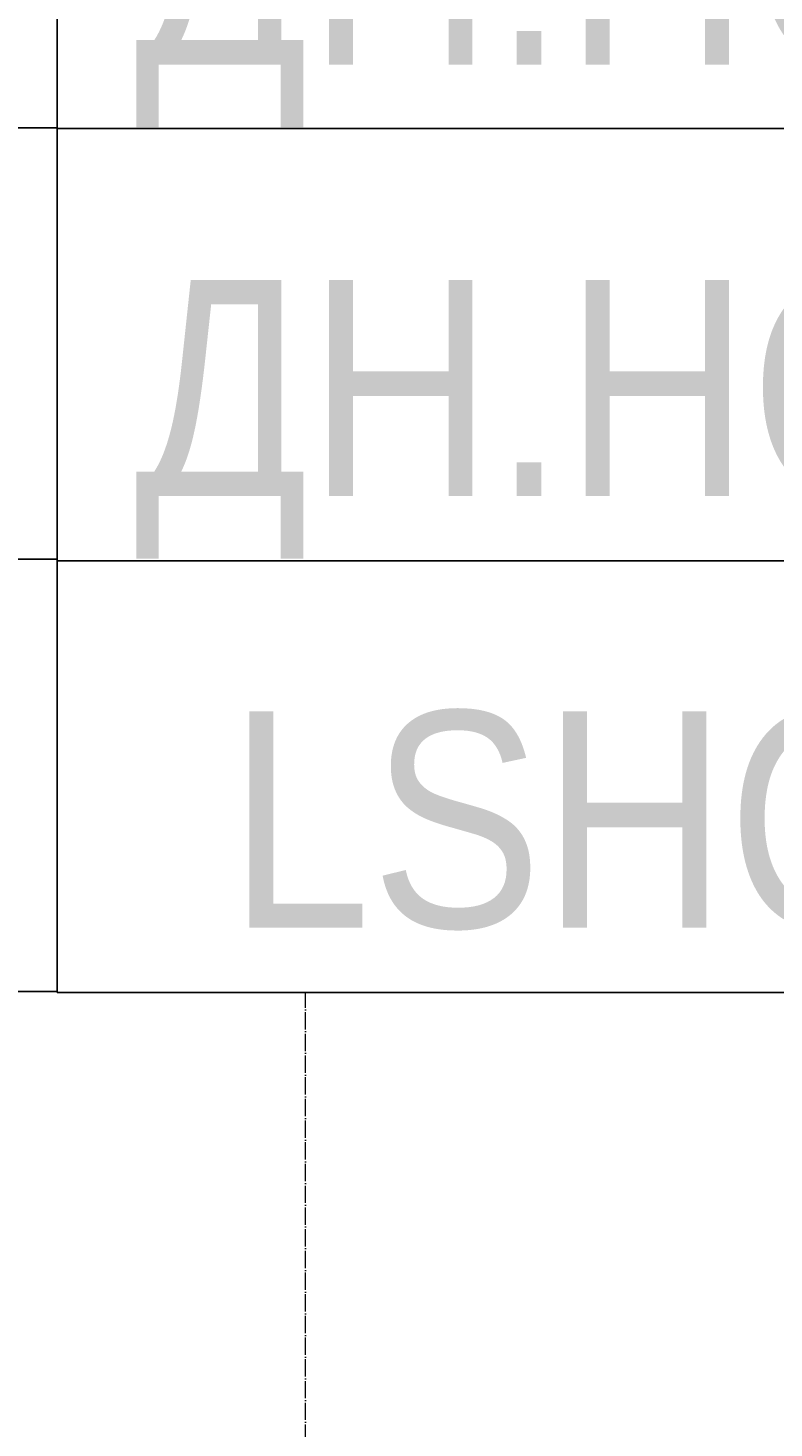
# Model space of a CAD drawing. Header units: millimetres. Extents: x 2069 to 83669, y 801 to 118701.
# Tile 53 of 145: x 35136 to 35999, y 40355 to 41974. Entities that reach past the tile are written whole.
import ezdxf
from ezdxf.enums import TextEntityAlignment as Align

# ---------------------------------------------------------------- set-up
doc = ezdxf.new("R2018")
doc.units = ezdxf.units.MM
doc.set_wipeout_variables(frame=1)
doc.linetypes.add('ADSK_Линия сетки', pattern=[25, 20, -2.5, 0, -2.5])
doc.layers.add('КИП_выноска', color=6, linetype='Continuous', lineweight=25)
doc.layers.add('Оси', color=7, linetype='Continuous', lineweight=9)
doc.styles.add('Arial', font='arial.ttf', dxfattribs={"width": 0.85, "height": 350})
doc.styles.add('GOST 2.304', font='simplex.shx', dxfattribs={"width": 0.65, "oblique": 15})
doc.styles.get("Standard").update_dxf_attribs({"font": 'arial.ttf'})

# ---------------------------------------------------------------- blocks, each defined once
blk = doc.blocks.new('A$C946fac60')
at = {"layer": 'Оси', "color": 253, "linetype": 'ADSK_Линия сетки', "true_color": 0xaaaaaa}
blk.add_line((32502.7, 800), (32502.7, 90869.8), dxfattribs=at)
blk = doc.blocks.new('*U216')
at = {"color": 0, "linetype": 'Continuous', "lineweight": 30, "ltscale": 75, "width": 0.85, "flags": 104}
blk.add_attdef('ПРИМЕЧАНИЕ_1', text='', height=2.5, dxfattribs=at).set_placement((8, 3.611), align=Align.BOTTOM_CENTER)
at = {"color": 0, "lineweight": 30, "style": 'GOST 2.304', "width": 0.85}
for tag, p in [('ИМЯ_КАБЕЛЯ_2', (8, -7.5)), ('ИМЯ_КАБЕЛЯ_3', (8, -12.5)), ('ИМЯ_КАБЕЛЯ_4', (8, -17.5)), ('ИМЯ_КАБЕЛЯ_5', (8, -22.5)), ('ИМЯ_КАБЕЛЯ_6', (8, -27.5)), ('ИМЯ_КАБЕЛЯ_7', (8, -32.5)), ('ИМЯ_КАБЕЛЯ_8', (8, -37.5)), ('ИМЯ_КАБЕЛЯ_9', (8, -42.5))]:
    blk.add_attdef(tag, text='', height=2.5, dxfattribs=at).set_placement(p, align=Align.BOTTOM_CENTER)
at = {"color": 0, "lineweight": 30, "width": 0.85, "flags": 104}
blk.add_attdef('ПРИМЕЧАНИЕ_2', text='', height=2.5, dxfattribs=at).set_placement((8, -7.53), align=Align.BOTTOM_CENTER)
at = {"linetype": 'Continuous'}
blk.add_wipeout([(0, 2.5), (16, 2.5), (16, -2.5), (0, -2.5)], dxfattribs=at)
at = {"color": 0}
blk.add_line((0, -2.5), (0, 0), dxfattribs=at)
at = {"color": 0, "linetype": 'Continuous'}
blk.add_lwpolyline([(0, -2.5), (16, -2.5), (16, 2.5), (0, 2.5)], close=True, dxfattribs=at)
at = {"color": 0, "lineweight": 30, "style": 'GOST 2.304', "width": 0.85}
blk.add_attdef('ИМЯ_КАБЕЛЯ_1', text='', height=2.5, dxfattribs=at).set_placement((8, -2.5), align=Align.BOTTOM_CENTER)

msp = doc.modelspace()

# ---------------------------------------------------------------- block references
msp.add_blockref('A$C946fac60', (2954.3, 22822.3))

# ---------------------------------------------------------------- next in the draw order: block references
at = {"layer": 'КИП_выноска', "xscale": 100, "yscale": 100, "zscale": 100}
msp.add_blockref('*U216', (33569.9, 42107.6), dxfattribs=at)

# ---------------------------------------------------------------- next in the draw order: block references
msp.add_blockref('*U216', (33569.9, 41608.6), dxfattribs=at)

# ---------------------------------------------------------------- next in the draw order: block references
msp.add_blockref('*U216', (33569.9, 41109.6), dxfattribs=at)

# ---------------------------------------------------------------- next in the draw order: block references
at = {"layer": 'КИП_выноска'}
ref = msp.add_blockref('*U216', (35169.9, 41108.6), dxfattribs=dict(at, xscale=100, yscale=100, zscale=100))
lines = msp.add_mtext('\\W0.8500;', dxfattribs={"layer": '0', "color": 0, "linetype": 'Continuous', "lineweight": 30, "ltscale": 75, "insert": (35969.9, 41469.7), "char_height": 2.5, "attachment_point": 1})
ref.add_attrib('ПРИМЕЧАНИЕ_1', '', (35969.9, 41469.7), dxfattribs={"flags": 104}).embed_mtext(lines)
ref.add_attrib('ИМЯ_КАБЕЛЯ_1', 'LSНС1.4', dxfattribs={"layer": '0', "color": 0, "lineweight": 30, "height": 250, "style": 'Arial', "width": 0.85}).set_placement((35969.9, 40858.6), align=Align.BOTTOM_CENTER)
lines = msp.add_mtext('\\W0.8500;', dxfattribs={"layer": '0', "color": 0, "lineweight": 30, "insert": (35969.9, 40355.6), "char_height": 2.5, "attachment_point": 1})
ref.add_attrib('ПРИМЕЧАНИЕ_2', '', (35969.9, 40355.6), dxfattribs={"flags": 104}).embed_mtext(lines)

# ---------------------------------------------------------------- next in the draw order: block references
ref = msp.add_blockref('*U216', (35169.9, 42106.6), dxfattribs=dict(at, xscale=100, yscale=100, zscale=100))
ref.add_attrib('ИМЯ_КАБЕЛЯ_1', 'ДН.НС1.1 ', dxfattribs={"layer": '0', "color": 0, "lineweight": 30, "height": 250, "style": 'Arial', "width": 0.85}).set_placement((35969.9, 41856.6), align=Align.BOTTOM_CENTER)
lines = msp.add_mtext('\\W0.8500;', dxfattribs={"layer": '0', "color": 0, "lineweight": 30, "insert": (35969.9, 41353.6), "char_height": 2.5, "attachment_point": 1})
ref.add_attrib('ПРИМЕЧАНИЕ_2', '', (35969.9, 41353.6), dxfattribs={"flags": 104}).embed_mtext(lines)

# ---------------------------------------------------------------- next in the draw order: block references
ref = msp.add_blockref('*U216', (35169.9, 41607.6), dxfattribs=dict(at, xscale=100, yscale=100, zscale=100))
lines = msp.add_mtext('\\W0.8500;', dxfattribs={"layer": '0', "color": 0, "linetype": 'Continuous', "lineweight": 30, "ltscale": 75, "insert": (35969.9, 41968.6), "char_height": 2.5, "attachment_point": 1})
ref.add_attrib('ПРИМЕЧАНИЕ_1', '', (35969.9, 41968.6), dxfattribs={"flags": 104}).embed_mtext(lines)
ref.add_attrib('ИМЯ_КАБЕЛЯ_1', 'ДН.НС1.2 ', dxfattribs={"layer": '0', "color": 0, "lineweight": 30, "height": 250, "style": 'Arial', "width": 0.85}).set_placement((35969.9, 41357.6), align=Align.BOTTOM_CENTER)
lines = msp.add_mtext('\\W0.8500;', dxfattribs={"layer": '0', "color": 0, "lineweight": 30, "insert": (35969.9, 40854.6), "char_height": 2.5, "attachment_point": 1})
ref.add_attrib('ПРИМЕЧАНИЕ_2', '', (35969.9, 40854.6), dxfattribs={"flags": 104}).embed_mtext(lines)

doc.saveas('drawing.dxf')
